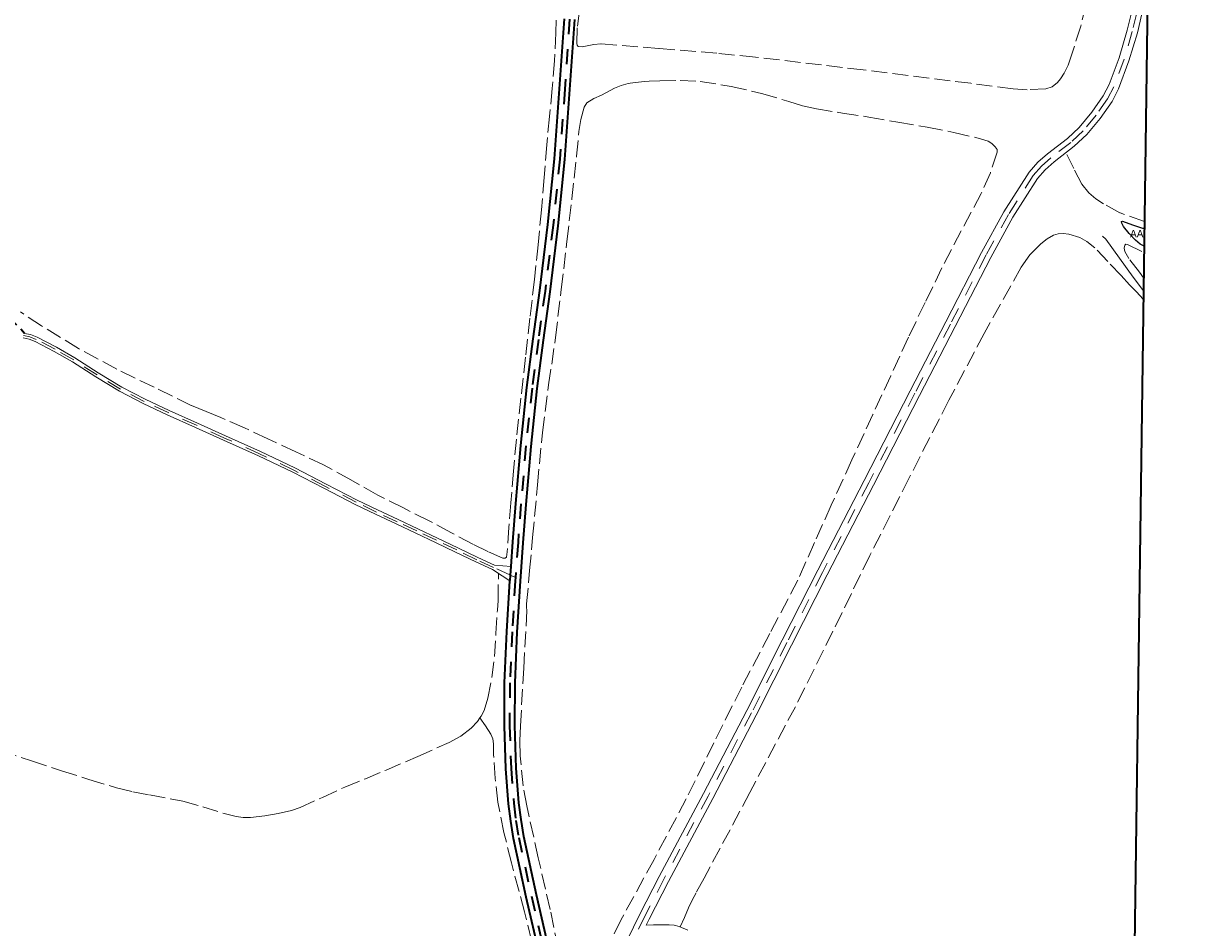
# Model space of a CAD drawing. Header units: metres. Extents: x 397317 to 400830, y 4588008 to 4590370.
# Tile 71 of 88: x 400445 to 400830, y 4589110 to 4589411. Entities that reach past the tile are written whole.
import ezdxf
from ezdxf.enums import TextEntityAlignment as Align

# ---------------------------------------------------------------- set-up
doc = ezdxf.new("R2010")
doc.units = ezdxf.units.M
doc.header["$MEASUREMENT"] = 0
for name, pattern in [('bt5mv20_nopinta', [10, 5, -5]), ('bt5mv20_tlin1', [7, 5.25, -1.75]), ('bt5mv20_tlin7', [3.75, 1.875, -1.875])]:
    doc.linetypes.add(name, pattern=pattern)
for name, color, linetype, lineweight in [('ARB01_CN', 7, 'Continuous', 15), ('ARB01_LN', 7, 'Continuous', 15), ('ESP02_LN', 7, 'Continuous', 15), ('FLU01_LN', 7, 'Continuous', 15), ('PAR01_LN', 7, 'Continuous', 15), ('VIA01_LN', 7, 'Continuous', 15), ('VIA04_LN', 7, 'Continuous', 15), ('VIA16_LN', 7, 'Continuous', 15), ('VIA19_LN', 7, 'Continuous', 15), ('VIR01_LN', 7, 'Continuous', 15)]:
    doc.layers.add(name, color=color, linetype=linetype, lineweight=lineweight)
doc.styles.add('034', font='txt')

msp = doc.modelspace()

# ---------------------------------------------------------------- linework, layer by layer
at = {"layer": 'ARB01_LN', "color": 3, "linetype": 'bt5mv20_nopinta', "lineweight": 25}
msp.add_polyline3d([(400816.83, 4589336.6, 185.68), (400815.59, 4589337.32, 185.98), (400813.95, 4589338.59, 186.56), (400811.88, 4589340.8, 187.49), (400810.02, 4589343.12, 188.43), (400809.46, 4589344.28, 188.83), (400809.39, 4589344.8, 189.01), (400809.64, 4589344.92, 189.06), (400813, 4589343.74, 188.85), (400816.35, 4589342.56, 188.63), (400816.91, 4589342.63, 188.64)], dxfattribs=at)
at = {"layer": 'ESP02_LN', "color": 254, "linetype": 'bt5mv20_tlin7', "lineweight": 35}
msp.add_polyline3d([(400445.3, 4589307.65, 202.24), (400441.96, 4589311.11, 202.33), (400438.62, 4589314.57, 202.33), (400436.3, 4589316.56, 202.29), (400432.38, 4589319.02, 202.14), (400428.41, 4589321.42, 202.05), (400425.48, 4589323.42, 202.05), (400422.54, 4589325.42, 202.05), (400421.68, 4589325.91, 202.05), (400420.79, 4589326.27, 202.05), (400419.8, 4589326.23, 202.05), (400418.98, 4589325.56, 202.05), (400418.46, 4589324.06, 202.05), (400418.52, 4589321.8, 202.05), (400418.75, 4589319.55, 202.05), (400418.83, 4589314.64, 201.75), (400418.83, 4589309.74, 201.45), (400418.39, 4589305.69, 201.84), (400417.96, 4589301.64, 202.24), (400417.91, 4589299.46, 202.24), (400417.85, 4589297.29, 202.24)], dxfattribs=at)
at = {"layer": 'FLU01_LN', "color": 150, "linetype": 'Continuous', "lineweight": 15}
msp.add_polyline3d([(400803.05, 4589339.94, 183.3), (400804.15, 4589338.89, 183.24), (400808.64, 4589332.6, 182.93), (400813.19, 4589326.32, 182.59), (400816.63, 4589321.8, 182.23)], dxfattribs=at)
at = {"layer": 'PAR01_LN', "color": 3, "linetype": 'bt5mv20_tlin1', "lineweight": 15}
for points in [[(400801.14, 4589430.45, 201.85), (400795.79, 4589409.67, 200.6), (400792.87, 4589400.39, 200.2), (400791.59, 4589396.76, 200.09), (400790.3, 4589394.02, 200.05), (400789.12, 4589392.16, 200.03), (400788.11, 4589390.96, 200.03), (400786.34, 4589389.58, 200.03), (400784.25, 4589388.88, 200.02), (400778.05, 4589388.55, 200), (400773.38, 4589388.83, 200), (400759.38, 4589390.7, 200.02), (400723.65, 4589395.16, 200.29), (400687.89, 4589399.4, 200.82), (400675.07, 4589400.66, 201.23), (400655.81, 4589402.26, 202.22), (400636.56, 4589403.8, 203.08), (400634.19, 4589403.55, 203.1), (400630.39, 4589402.81, 203.07), (400629.06, 4589402.97, 203.06), (400628.67, 4589403.33, 203.06), (400628.52, 4589403.92, 203.08), (400628.74, 4589409.72, 203.41), (400630, 4589418.62, 204.19)], [(400621.71, 4589411.68, 203.75), (400621.6, 4589407.42, 203.73), (400621.14, 4589398.21, 203.67), (400620.39, 4589389.01, 203.56), (400619.49, 4589379.62, 203.42), (400618.59, 4589370.24, 203.28), (400617.72, 4589359.44, 203.11), (400616.83, 4589348.65, 202.94), (400615.73, 4589337.1, 202.73), (400614.51, 4589325.57, 202.52), (400613.02, 4589312.65, 202.34), (400611.53, 4589299.74, 202.23), (400609.99, 4589286.14, 202.17), (400608.53, 4589272.54, 202.17), (400607.54, 4589261.93, 202.21), (400606.68, 4589251.31, 202.29), (400606.05, 4589243.18, 202.41), (400605.42, 4589235.05, 202.49), (400605.35, 4589234.15, 202.49), (400605.28, 4589233.26, 202.49), (400604.79, 4589232.93, 202.49), (400604.05, 4589233.02, 202.49), (400598.99, 4589235.18, 202.53), (400594.01, 4589237.61, 202.62), (400586.79, 4589241.53, 202.87), (400579.55, 4589245.4, 203.12), (400571.01, 4589249.66, 203.23), (400562.48, 4589253.92, 203.18), (400553.55, 4589259.02, 202.91), (400544.54, 4589263.98, 202.65), (400535.3, 4589268.33, 202.56), (400526.02, 4589272.6, 202.46), (400518.26, 4589276.24, 202.3), (400510.43, 4589279.7, 202.17), (400505.52, 4589281.68, 202.15), (400500.61, 4589283.66, 202.12), (400488.24, 4589289.73, 201.93), (400475.86, 4589295.8, 201.74), (400463.18, 4589302.61, 201.56), (400450.88, 4589310.12, 201.41), (400443.92, 4589314.81, 201.39)], [(400625.26, 4589089.73, 199.71), (400619.72, 4589116.24, 200.33), (400615.75, 4589133.43, 200.32), (400611.94, 4589150.73, 200.32), (400610.76, 4589157.33, 200.55), (400609.79, 4589167.29, 201.17), (400609.69, 4589172.29, 201.4), (400609.85, 4589177.28, 201.46), (400610.97, 4589196.42, 201.25), (400612.01, 4589215.64, 201.05), (400611.83, 4589216.69, 201.05), (400611.9, 4589217.79, 201.04), (400612.89, 4589228.83, 201.06), (400613.9, 4589239.87, 201.07), (400615.5, 4589257.31, 201.05), (400617.14, 4589274.75, 201.04), (400619.22, 4589290.51, 201.07), (400621.49, 4589306.24, 201.11), (400623.39, 4589322.18, 201.11), (400625.27, 4589338.12, 201.1), (400626.89, 4589352.28, 201.12), (400628.5, 4589366.45, 201.15), (400629.28, 4589374.64, 201.25), (400629.89, 4589378.71, 201.31), (400630.96, 4589382.76, 201.33), (400631.9, 4589384.21, 201.31), (400634.22, 4589385.65, 201.24), (400636.8, 4589386.81, 201.14), (400641.09, 4589389.06, 200.96), (400643.28, 4589389.99, 200.85), (400645.59, 4589390.64, 200.72), (400646.3, 4589390.73, 200.68), (400650.87, 4589391.3, 200.39), (400652.6, 4589391.37, 200.27), (400656.16, 4589391.5, 200.02), (400662.83, 4589391.62, 199.54), (400669.5, 4589391.31, 199.05), (400679.77, 4589389.65, 198.36), (400689.9, 4589387.33, 197.67), (400698.97, 4589384.61, 196.56), (400703.49, 4589383.26, 195.92), (400708.1, 4589382.21, 195.4), (400716.77, 4589380.82, 194.73), (400725.45, 4589379.46, 194.07), (400735.13, 4589377.81, 193.19), (400744.8, 4589376.14, 192.31), (400753.71, 4589374.36, 191.7), (400762.59, 4589372.29, 191.15), (400765.14, 4589371.44, 190.81), (400766.31, 4589370.71, 190.64), (400767.45, 4589369.63, 190.56), (400768.03, 4589368.74, 190.56), (400768.1, 4589367.84, 190.56), (400765.81, 4589360.92, 190.57), (400762.74, 4589354.07, 190.6), (400756.16, 4589341.68, 190.86), (400749.75, 4589329.41, 191.18), (400744.17, 4589317.93, 191.3), (400738.67, 4589306.41, 191.46), (400732.75, 4589293.56, 191.84), (400726.83, 4589280.71, 192.23), (400719.89, 4589265.64, 192.27), (400712.99, 4589250.55, 192.46), (400707.43, 4589238.14, 192.96), (400701.92, 4589225.72, 193.57), (400692.61, 4589207.93, 194.36), (400683.31, 4589190.15, 195.16), (400674.04, 4589171.62, 196.13), (400664.9, 4589153.03, 197.14), (400654.19, 4589132.95, 197.91), (400643.3, 4589112.94, 198.35), (400638.94, 4589104.02, 198.37)], [(400816.94, 4589344.78, 188.69), (400808.93, 4589347.65, 189.03), (400808.84, 4589347.69, 189.03), (400803.4, 4589350.72, 189.48), (400800.78, 4589352.34, 189.69), (400798.5, 4589354.27, 189.87), (400796.23, 4589357.25, 190.04), (400793.52, 4589362.4, 190.21), (400790.91, 4589367.64, 190.38)], [(400816.59, 4589318.82, 182.52), (400815.72, 4589319.87, 183.34), (400813.96, 4589321.72, 183.49), (400812.02, 4589323.71, 183.8), (400809.24, 4589326.88, 183.94), (400804.86, 4589331.48, 184.28), (400800.49, 4589336.08, 184.61), (400797.87, 4589338.21, 184.7), (400795.55, 4589339.45, 184.7), (400791.83, 4589340.59, 184.67), (400790, 4589340.78, 184.66), (400788.28, 4589340.68, 184.68), (400786.81, 4589340.27, 184.71), (400784.65, 4589339.08, 184.77), (400782.6, 4589337.43, 184.83), (400778.91, 4589333.68, 184.97), (400776.02, 4589329.58, 185.13), (400763.81, 4589307.65, 185.94), (400752.09, 4589285.5, 186.76), (400738.91, 4589259.68, 187.69), (400725.81, 4589233.82, 188.62), (400713.57, 4589208.69, 189.76), (400701.09, 4589183.65, 191.12), (400686, 4589155.16, 192.92), (400670.85, 4589126.74, 194.81), (400668.14, 4589121.83, 194.81), (400666.82, 4589119.35, 194.83), (400665.63, 4589116.84, 195.07), (400664.26, 4589113.67, 195.58), (400662.89, 4589110.51, 196.09)], [(400816.69, 4589326.06, 182.97), (400815.36, 4589327.94, 183), (400811.76, 4589332.47, 183.13), (400810.49, 4589334.79, 183.2), (400810.26, 4589335.92, 183.23), (400810.43, 4589336.99, 183.26), (400810.83, 4589337.23, 183.26), (400811.38, 4589337.16, 183.26), (400816.8, 4589334.41, 183.11)], [(400596.42, 4589179.98, 204.46), (400596.81, 4589180.53, 204.46), (400597.78, 4589182.42, 204.53), (400599.01, 4589186.43, 204.57), (400600.35, 4589193.34, 204.29), (400601.21, 4589200.29, 203.97), (400601.7, 4589208.01, 203.68), (400602.21, 4589215.73, 203.23), (400602.44, 4589218.96, 202.95), (400602.56, 4589227.95, 201.91)], [(400437.45, 4589168.95, 204.47), (400447.53, 4589165.68, 205.06), (400457.59, 4589162.37, 205.61), (400466.64, 4589159.5, 205.84), (400475.74, 4589156.73, 205.95), (400481.21, 4589155.37, 206.01), (400486.75, 4589154.33, 206.06), (400497.83, 4589152.29, 206.09), (400504.46, 4589150.4, 206.01), (400511.04, 4589148.29, 205.89), (400515.49, 4589147.18, 205.85), (400517.85, 4589146.89, 205.84), (400520.25, 4589146.89, 205.84), (400525.04, 4589147.43, 205.83), (400529.49, 4589148.16, 205.81), (400533.86, 4589149.17, 205.79), (400536.7, 4589150.17, 205.76), (400544.14, 4589153.54, 205.61), (400551.54, 4589156.9, 205.39), (400558.4, 4589159.74, 205.14), (400565.27, 4589162.58, 204.9), (400575.76, 4589167.08, 204.83), (400586.2, 4589171.75, 204.83), (400590.03, 4589173.82, 204.7), (400593.47, 4589176.52, 204.53), (400595.55, 4589178.74, 204.45), (400596.42, 4589179.98, 204.46)], [(400617.14, 4589090.63, 200.35), (400616.21, 4589094.93, 200.35), (400615.27, 4589099.23, 200.35), (400611.2, 4589115.56, 200.55), (400606.87, 4589131.82, 201.2), (400604.39, 4589141.83, 201.83), (400602.3, 4589151.92, 202.49), (400601.47, 4589159.84, 202.95), (400600.93, 4589167.8, 203.38), (400600.88, 4589171.29, 203.31), (400600.68, 4589172.99, 203.28), (400600.06, 4589174.5, 203.42), (400598.24, 4589177.24, 203.94), (400596.42, 4589179.98, 204.46)]]:
    msp.add_polyline3d(points, dxfattribs=at)
at = {"layer": 'VIA01_LN', "color": 6, "linetype": 'bt5mv20_nopinta', "lineweight": 35}
msp.add_polyline3d([(400626.19, 4589412.03, 203.27), (400624.58, 4589388.76, 202.6), (400622.89, 4589365.49, 202.25), (400620.7, 4589343.56, 201.92), (400618.01, 4589321.67, 201.73), (400615.83, 4589305.58, 201.74), (400613.71, 4589289.48, 201.75), (400611.68, 4589270.26, 201.77), (400610.04, 4589250.99, 201.79), (400609.05, 4589238.24, 201.62), (400608.19, 4589226.6, 201.45), (400608.11, 4589225.48, 201.43), (400607.08, 4589208.53, 201.54), (400606.32, 4589191.57, 201.77), (400606.24, 4589177.33, 201.77), (400606.75, 4589163.08, 201.56), (400607.64, 4589151.6, 201.15), (400608.34, 4589145.88, 200.92), (400609.28, 4589140.19, 200.78), (400613.48, 4589120.73, 200.57), (400617.97, 4589101.35, 200.36)], dxfattribs=at)
at = {"layer": 'VIA04_LN', "color": 1, "linetype": 'Continuous', "lineweight": 35}
for points in [[(400616.29, 4589100.94, 200.36), (400611.8, 4589120.36, 200.57), (400607.58, 4589139.87, 200.78), (400606.63, 4589145.63, 200.92), (400605.92, 4589151.42, 201.15), (400605.03, 4589162.98, 201.56), (400604.51, 4589177.3, 201.77), (400604.59, 4589191.61, 201.77), (400605.36, 4589208.62, 201.54), (400606.38, 4589225.43, 201.43), (400606.39, 4589225.6, 201.43), (400606.52, 4589227.36, 201.46), (400606.73, 4589230.25, 201.5), (400607.33, 4589238.37, 201.62), (400608.32, 4589251.13, 201.79), (400609.96, 4589270.42, 201.77), (400612, 4589289.68, 201.75), (400614.12, 4589305.81, 201.74), (400616.3, 4589321.89, 201.73), (400618.99, 4589343.75, 201.92), (400621.17, 4589365.64, 202.25), (400622.85, 4589388.88, 202.6), (400624.47, 4589412.15, 203.27)], [(400619.65, 4589101.76, 200.36), (400615.17, 4589121.11, 200.57), (400610.98, 4589140.51, 200.78), (400610.05, 4589146.13, 200.92), (400609.36, 4589151.77, 201.15), (400608.47, 4589163.18, 201.56), (400607.96, 4589177.35, 201.77), (400608.05, 4589191.53, 201.77), (400608.8, 4589208.44, 201.54), (400609.83, 4589225.36, 201.43), (400610.77, 4589238.11, 201.62), (400611.76, 4589250.85, 201.79), (400613.39, 4589270.09, 201.77), (400615.42, 4589289.28, 201.75), (400617.54, 4589305.35, 201.74), (400619.72, 4589321.45, 201.73), (400622.42, 4589343.36, 201.92), (400624.61, 4589365.34, 202.25), (400626.3, 4589388.64, 202.6), (400627.91, 4589411.91, 203.27)]]:
    msp.add_polyline3d(points, dxfattribs=at)
at = {"layer": 'VIA16_LN', "color": 42, "linetype": 'bt5mv20_nopinta', "lineweight": 15}
for points in [[(400814.41, 4589414.14, 192.5), (400812.93, 4589407.89, 192.32), (400810.18, 4589398.66, 191.9), (400806.79, 4589389.57, 191.41), (400804.72, 4589385.59, 191.14), (400800.89, 4589380.08, 190.7), (400796.58, 4589374.88, 190.41), (400792.55, 4589371.09, 190.38), (400785.91, 4589365.97, 190.37), (400782.78, 4589363.23, 190.37), (400780.06, 4589360.1, 190.37), (400771.83, 4589347.1, 190.39), (400764.39, 4589333.69, 190.41), (400752.59, 4589310.73, 190.44), (400740.79, 4589287.77, 190.92), (400725.44, 4589257.98, 192.19), (400710.08, 4589228.19, 193.46), (400698.31, 4589204.92, 194.44), (400686.58, 4589181.64, 195.4), (400672.13, 4589153.98, 196.53), (400657.48, 4589126.42, 197.64), (400651.05, 4589113.91, 198.12), (400648.99, 4589109.72, 198.28)], [(400608.19, 4589226.6, 201.45), (400606.52, 4589227.36, 201.66), (400600.96, 4589229.91, 202.38), (400595.35, 4589232.48, 203.06), (400588.69, 4589235.7, 203.52), (400582.02, 4589238.95, 203.94), (400575.49, 4589242.02, 204.55), (400568.95, 4589245.07, 205.06), (400562.12, 4589248.29, 205.11), (400555.3, 4589251.55, 205.06), (400544.98, 4589256.9, 205.2), (400534.65, 4589262.22, 205.34), (400523.22, 4589267.68, 205.28), (400511.67, 4589272.89, 204.93), (400502.31, 4589277.1, 204.57), (400492.94, 4589281.31, 204.21), (400484.97, 4589285.06, 203.93), (400477.13, 4589289.09, 203.66), (400469.32, 4589293.88, 203.35), (400461.58, 4589298.82, 203.01), (400455.46, 4589302.37, 202.65), (400449.16, 4589305.63, 202.32), (400447, 4589306.5, 202.26), (400444.87, 4589306.93, 202.24)]]:
    msp.add_polyline3d(points, dxfattribs=at)
at = {"layer": 'VIA19_LN', "color": 7, "linetype": 'Continuous', "lineweight": 15}
for points in [[(400812.72, 4589414.52, 192.5), (400811.25, 4589408.34, 192.32), (400808.54, 4589399.21, 191.9), (400805.21, 4589390.28, 191.41), (400803.23, 4589386.49, 191.14), (400799.51, 4589381.13, 190.7), (400795.32, 4589376.07, 190.41), (400791.42, 4589372.41, 190.38), (400784.81, 4589367.31, 190.37), (400781.55, 4589364.46, 190.37), (400778.67, 4589361.14, 190.37), (400770.34, 4589347.98, 190.39), (400762.86, 4589334.5, 190.41), (400751.05, 4589311.52, 190.44), (400739.25, 4589288.56, 190.92), (400723.9, 4589258.77, 192.19), (400708.54, 4589228.98, 193.46), (400696.77, 4589205.7, 194.44), (400685.04, 4589182.43, 195.4), (400670.6, 4589154.79, 196.53), (400655.95, 4589127.22, 197.64), (400649.51, 4589114.69, 198.12), (400643.28, 4589102, 198.6)], [(400665.37, 4589109.45, 195.66), (400662.49, 4589110.68, 196.16), (400660.87, 4589111.11, 196.45), (400659.23, 4589111.25, 196.7), (400654.06, 4589111.15, 197.49), (400651.6, 4589111.1, 198.2), (400652.6, 4589113.13, 198.12), (400659.01, 4589125.62, 197.64), (400673.66, 4589153.17, 196.53), (400688.12, 4589180.85, 195.4), (400699.86, 4589204.14, 194.44), (400711.62, 4589227.4, 193.46), (400726.98, 4589257.18, 192.19), (400742.33, 4589286.98, 190.92), (400754.13, 4589309.94, 190.44), (400765.92, 4589332.88, 190.41), (400773.31, 4589346.22, 190.39), (400781.45, 4589359.06, 190.37), (400784.01, 4589362.01, 190.37), (400787.01, 4589364.63, 190.37), (400793.67, 4589369.77, 190.38), (400797.84, 4589373.69, 190.41), (400802.26, 4589379.03, 190.7), (400806.2, 4589384.7, 191.14), (400808.37, 4589388.86, 191.41), (400811.83, 4589398.11, 191.9), (400814.6, 4589407.44, 192.32), (400816.1, 4589413.76, 192.5)], [(400444.8, 4589306.13, 202.24), (400446.77, 4589305.73, 202.26), (400448.83, 4589304.91, 202.32), (400455.08, 4589301.67, 202.65), (400461.17, 4589298.14, 203.01), (400468.9, 4589293.2, 203.35), (400476.74, 4589288.4, 203.66), (400484.61, 4589284.34, 203.93), (400492.61, 4589280.59, 204.21), (400501.98, 4589276.38, 204.57), (400511.34, 4589272.16, 204.93), (400522.88, 4589266.96, 205.28), (400534.3, 4589261.51, 205.34), (400544.62, 4589256.19, 205.2), (400554.95, 4589250.84, 205.06), (400561.78, 4589247.57, 205.11), (400568.61, 4589244.35, 205.06), (400575.15, 4589241.3, 204.55), (400581.68, 4589238.23, 203.94), (400588.34, 4589234.98, 203.52), (400595.01, 4589231.76, 203.06), (400600.63, 4589229.19, 202.38), (400603.79, 4589227.16, 201.61), (400606.38, 4589225.43, 201.43)], [(400445.3, 4589307.65, 202.24), (400447.23, 4589307.26, 202.26), (400449.49, 4589306.35, 202.32), (400455.85, 4589303.07, 202.65), (400461.99, 4589299.5, 203.01), (400469.74, 4589294.55, 203.35), (400477.53, 4589289.78, 203.66), (400485.32, 4589285.77, 203.93), (400493.27, 4589282.03, 204.21), (400502.63, 4589277.83, 204.57), (400512, 4589273.62, 204.93), (400523.56, 4589268.4, 205.28), (400535, 4589262.93, 205.34), (400545.35, 4589257.6, 205.2), (400555.65, 4589252.26, 205.06), (400562.46, 4589249.01, 205.11), (400569.29, 4589245.79, 205.06), (400575.82, 4589242.74, 204.55), (400582.36, 4589239.67, 203.94), (400589.04, 4589236.41, 203.52), (400595.69, 4589233.2, 203.06), (400601.29, 4589230.64, 202.38), (400606.73, 4589230.25, 201.5)]]:
    msp.add_polyline3d(points, dxfattribs=at)
at = {"layer": 'VIR01_LN', "color": 7, "linetype": 'Continuous', "lineweight": 35, "flags": 128}
msp.add_lwpolyline([(397350.28, 4590369.96), (400830.34, 4590321.33), (400798.6, 4588008.28), (397317.41, 4588056.91)], close=True, dxfattribs=at)

# ---------------------------------------------------------------- texts
at = {"layer": 'ARB01_CN', "color": 251, "linetype": 'Continuous', "lineweight": 0, "style": '034'}
msp.add_text('AA', height=2.5, dxfattribs=at).set_placement((400814.4, 4589340.76), align=Align.MIDDLE_CENTER)

doc.saveas('drawing.dxf')
